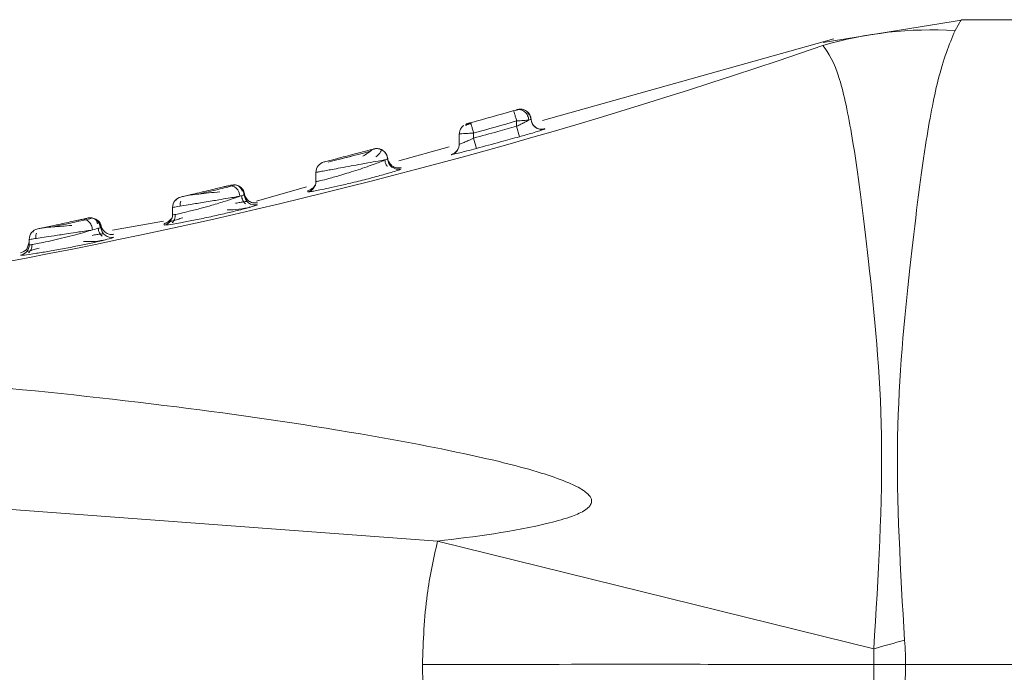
# Model space of a CAD drawing. Header units: millimetres. Extents: x -456 to 1924, y -71 to 431.
# Tile 44 of 45: x 1882.92 to 1896.66, y 162.37 to 171.48. Entities that reach past the tile are written whole.
import ezdxf

# ---------------------------------------------------------------- set-up
doc = ezdxf.new("R2010")
doc.units = ezdxf.units.MM

# ---------------------------------------------------------------- blocks, each defined once
blk = doc.blocks.new('Drawing View6')
at = {"color": 7, "linetype": 'Continuous', "lineweight": 18}
for p, q in [((888.01, 0), (873.41, 0)), ((873.442, 0), (871.485, -0.317)), ((873.41, 0), (873.325, -0.152)), ((871.634, -0.267), (867.569, -1.409)), ((867.171, -1.276), (867.169, -1.269)), ((867.279, -1.252), (867.264, -1.256)), ((867.41, -1.391), (867.408, -1.37)), ((866.532, -1.449), (866.526, -1.45)), ((867.21, -1.413), (867.21, -1.488)), ((867.25, -1.633), (867.21, -1.488)), ((867.415, -1.42), (867.41, -1.391)), ((866.41, -1.597), (866.41, -1.739)), ((866.61, -1.583), (866.61, -1.652)), ((867.601, -1.526), (867.601, -1.522)), ((866.269, -1.775), (865.566, -1.972)), ((866.649, -1.797), (866.61, -1.652)), ((866.402, -1.786), (866.379, -1.826)), ((865.373, -1.96), (865.373, -1.956)), ((864.41, -2.131), (864.41, -2.258)), ((865.597, -2.083), (865.597, -2.083)), ((863.225, -2.308), (863.218, -2.31)), ((863.276, -2.31), (863.235, -2.319)), ((863.3, -2.309), (863.29, -2.307)), ((864.279, -2.334), (863.579, -2.531)), ((864.402, -2.307), (864.379, -2.334)), ((863.406, -2.447), (863.403, -2.421)), ((862.463, -2.507), (862.463, -2.521)), ((862.41, -2.621), (862.41, -2.722)), ((861.197, -2.792), (861.182, -2.795)), ((861.273, -2.776), (861.197, -2.792)), ((862.285, -2.812), (861.572, -2.937)), ((862.291, -2.869), (862.345, -2.864)), ((862.402, -2.771), (862.377, -2.793)), ((860.466, -2.95), (860.464, -2.967)), ((860.376, -3.202), (860.41, -3.103)), ((860.41, -3.067), (860.41, -3.14)), ((860.287, -3.288), (860.34, -3.285)), ((860.287, -3.288), (860.287, -3.288)), ((860.401, -3.191), (860.396, -3.192)), ((850.91, -6.155), (866.105, -7.278)), ((872.192, -8.781), (866.105, -7.278)), ((888.01, -9), (872.636, -9))]:
    blk.add_line(p, q, dxfattribs=at)
at = {"color": 7, "linetype": 'Continuous', "lineweight": 18, "flags": 128}
for points in [[(867.283, -1.251), (867.252, -1.249), (867.219, -1.255)], [(867.3, -1.254), (867.286, -1.251), (867.283, -1.251)], [(863.29, -2.307), (863.29, -2.307), (863.258, -2.304), (863.225, -2.308)]]:
    blk.add_lwpolyline(points, dxfattribs=at)
at = {"color": 7, "linetype": 'Continuous', "lineweight": 18}
for centre, radius, start, end in [((873.003, -5.574), 5.432, 86.6009, 106.2568), ((845.451, 74.858), 79.595, 273.93236, 289.08957), ((839.725, 94.891), 100, 285.5719, 285.92855), ((839.725, 94.891), 100.15, 285.5719, 285.92855), ((867.56, -1.382), 0.15, 194.7481, 285.8046), ((866.26, -1.739), 0.15, 330.8146, 0.0019), ((866.26, -1.739), 0.15, 284.9032, 330.816), ((864.56, -2.131), 0.15, 104.3579, 180), ((865.56, -1.937), 0.15, 182.1489, 284.2977), ((863.202, -2.463), 0.146, 359.3057, 98.2743), ((863.261, -2.454), 0.15, 3.4841, 59.01), ((864.26, -2.258), 0.15, 283.4111, 359.9939), ((863.56, -2.436), 0.15, 183.5045, 282.8521), ((862.56, -2.621), 0.15, 103.1798, 180), ((862.26, -2.722), 0.15, 281.9743, 359.9931), ((861.261, -2.916), 0.15, 5.1215, 102.4151), ((860.56, -3.067), 0.15, 102.0074, 180), ((861.56, -2.889), 0.15, 185.1453, 281.3663), ((860.26, -3.14), 0.15, 280.4993, 359.9915), ((916.771, -167.804), 165.154, 105.50511, 105.65986)]:
    blk.add_arc(centre, radius, start, end, dxfattribs=at)
for points, knots in [([(873.325, -0.152), (873.245, -0.347), (873.103, -0.692), (872.887, -1.832), (872.691, -3.449), (872.455, -5.829), (872.565, -7.697), (872.621, -8.661)], [0, 0, 0, 0, 0.1900085, 0.3346503, 0.5383376, 0.7615276, 1, 1, 1, 1]), ([(871.483, -0.36), (871.56, -0.469), (871.697, -0.663), (871.919, -1.714), (872.123, -3.334), (872.373, -5.81), (872.254, -7.767), (872.192, -8.781)], [0, 0, 0, 0, 0.190167, 0.336225, 0.540876, 0.762002, 1, 1, 1, 1]), ([(867.241, -1.252), (867.237, -1.254), (867.228, -1.256), (867.209, -1.262), (867.188, -1.268), (867.172, -1.272), (867.165, -1.274)], [0, 0, 0, 0, 0.251224, 0.501428, 0.75086, 1, 1, 1, 1]), ([(867.21, -1.413), (867.205, -1.394), (867.194, -1.357), (867.18, -1.31), (867.172, -1.281), (867.171, -1.277), (867.171, -1.276)], [0, 0, 0, 0, 0.296345, 0.592689, 0.889034, 1, 1, 1, 1]), ([(867.379, -1.401), (867.378, -1.391), (867.375, -1.37), (867.363, -1.339), (867.346, -1.309), (867.322, -1.284), (867.295, -1.265), (867.265, -1.255), (867.237, -1.252), (867.219, -1.255), (867.211, -1.257)], [0, 0, 0, 0, 0.113772, 0.23665, 0.366446, 0.500001, 0.633555, 0.763351, 0.886228, 1, 1, 1, 1]), ([(867.218, -1.255), (867.218, -1.255), (867.217, -1.255), (867.213, -1.256), (867.211, -1.257)], [0, 0, 0, 0, 0.363513, 1, 1, 1, 1]), ([(867.282, -1.251), (867.271, -1.249), (867.255, -1.248), (867.239, -1.251), (867.233, -1.252)], [0, 0, 0, 0, 0.6702563, 1, 1, 1, 1]), ([(867.386, -1.334), (867.381, -1.323), (867.372, -1.302), (867.348, -1.277), (867.317, -1.258), (867.294, -1.253), (867.282, -1.251)], [0, 0, 0, 0, 0.251486, 0.506835, 0.758642, 1, 1, 1, 1]), ([(867.41, -1.391), (867.409, -1.38), (867.407, -1.359), (867.394, -1.328), (867.374, -1.3), (867.357, -1.282), (867.346, -1.276), (867.345, -1.276)], [0, 0, 0, 0, 0.224167, 0.466014, 0.721273, 0.983806, 1, 1, 1, 1]), ([(867.408, -1.394), (867.407, -1.384), (867.405, -1.363), (867.393, -1.331), (867.374, -1.301), (867.356, -1.286), (867.346, -1.278)], [0, 0, 0, 0, 0.227072, 0.472713, 0.732507, 1, 1, 1, 1]), ([(867.411, -1.392), (867.41, -1.382), (867.407, -1.36), (867.395, -1.329), (867.375, -1.299), (867.357, -1.284), (867.348, -1.276)], [0, 0, 0, 0, 0.227377, 0.473105, 0.732776, 1, 1, 1, 1]), ([(866.41, -1.597), (866.412, -1.58), (866.415, -1.548), (866.438, -1.504), (866.462, -1.484), (866.474, -1.475)], [0, 0, 0, 0, 0.340583, 0.681166, 1, 1, 1, 1]), ([(866.463, -1.483), (866.457, -1.487), (866.45, -1.493), (866.449, -1.498), (866.449, -1.498)], [0, 0, 0, 0, 0.893246, 1, 1, 1, 1]), ([(866.567, -1.452), (866.563, -1.453), (866.552, -1.456), (866.534, -1.462), (866.513, -1.468), (866.501, -1.472), (866.495, -1.473)], [0, 0, 0, 0, 0.141934, 0.424267, 0.710157, 1, 1, 1, 1]), ([(866.504, -1.48), (866.504, -1.48), (866.499, -1.475), (866.5, -1.469), (866.503, -1.462), (866.507, -1.459), (866.509, -1.458)], [0, 0, 0, 0, 0.000895, 0.594737, 0.877101, 1, 1, 1, 1]), ([(866.507, -1.456), (866.507, -1.456), (866.508, -1.455), (866.512, -1.454), (866.518, -1.453), (866.523, -1.451), (866.526, -1.45)], [0, 0, 0, 0, 0.245539, 0.496975, 0.748481, 1, 1, 1, 1]), ([(866.57, -1.438), (866.566, -1.439), (866.558, -1.441), (866.547, -1.445), (866.538, -1.447), (866.533, -1.448), (866.532, -1.449)], [0, 0, 0, 0, 0.2919936, 0.5840146, 0.8759127, 1, 1, 1, 1]), ([(866.61, -1.652), (866.722, -1.622), (866.923, -1.568), (867.122, -1.513), (867.21, -1.488)], [0, 0, 0, 0, 0.561955, 1, 1, 1, 1]), ([(867.21, -1.488), (867.23, -1.479), (867.257, -1.466), (867.285, -1.452), (867.311, -1.438), (867.346, -1.42), (867.369, -1.407), (867.379, -1.401)], [0, 0, 0, 0, 0.305723, 0.398769, 0.451662, 0.748461, 1, 1, 1, 1]), ([(867.41, -1.391), (867.409, -1.391), (867.405, -1.393), (867.387, -1.399), (867.379, -1.401)], [0, 0, 0, 0, 0.542875, 1, 1, 1, 1]), ([(867.602, -1.521), (867.592, -1.523), (867.571, -1.528), (867.538, -1.527), (867.504, -1.518), (867.472, -1.5), (867.445, -1.476), (867.426, -1.447), (867.414, -1.416), (867.411, -1.394), (867.41, -1.384)], [0, 0, 0, 0, 0.113729, 0.236596, 0.366411, 0.5, 0.633589, 0.763404, 0.886271, 1, 1, 1, 1]), ([(866.649, -1.797), (866.762, -1.767), (866.962, -1.712), (867.162, -1.657), (867.25, -1.633)], [0, 0, 0, 0, 0.5619577, 1, 1, 1, 1]), ([(867.25, -1.633), (867.279, -1.625), (867.342, -1.607), (867.435, -1.58), (867.517, -1.555), (867.552, -1.544), (867.568, -1.539)], [0, 0, 0, 0, 0.224032, 0.47715, 0.767875, 1, 1, 1, 1]), ([(867.568, -1.539), (867.578, -1.535), (867.597, -1.529), (867.6, -1.527), (867.601, -1.526)], [0, 0, 0, 0, 0.540255, 1, 1, 1, 1]), ([(866.41, -1.739), (866.414, -1.738), (866.421, -1.736), (866.472, -1.715), (866.537, -1.687), (866.584, -1.665), (866.61, -1.652)], [0, 0, 0, 0, 0.263307, 0.526186, 0.737432, 1, 1, 1, 1]), ([(865.222, -1.804), (865.221, -1.804), (865.218, -1.805), (865.192, -1.812), (865.14, -1.825), (865.058, -1.847), (864.95, -1.875), (864.821, -1.908), (864.678, -1.945), (864.578, -1.971), (864.53, -1.983), (864.525, -1.985), (864.523, -1.985)], [0, 0, 0, 0, 0.058992, 0.132132, 0.227579, 0.317583, 0.425083, 0.546249, 0.671117, 0.835444, 0.918174, 1, 1, 1, 1]), ([(865.173, -1.835), (865.129, -1.846), (865.042, -1.869), (864.877, -1.912), (864.712, -1.955), (864.625, -1.977), (864.581, -1.988)], [0, 0, 0, 0, 0.2501179, 0.4998676, 0.7496869, 1, 1, 1, 1]), ([(864.901, -1.906), (864.881, -1.911), (864.821, -1.927), (864.756, -1.943), (864.72, -1.953), (864.719, -1.953)], [0, 0, 0, 0, 0.327879, 0.983639, 1, 1, 1, 1]), ([(865.193, -1.813), (865.194, -1.814), (865.195, -1.815), (865.173, -1.834), (865.131, -1.864), (865.087, -1.891), (865.065, -1.904)], [0, 0, 0, 0, 0.146595, 0.418542, 0.704286, 1, 1, 1, 1]), ([(865.276, -1.801), (865.27, -1.8), (865.252, -1.797), (865.234, -1.801), (865.222, -1.804)], [0, 0, 0, 0, 0.3226583, 1, 1, 1, 1]), ([(865.41, -1.943), (865.409, -1.933), (865.407, -1.912), (865.395, -1.881), (865.376, -1.852), (865.35, -1.827), (865.319, -1.809), (865.286, -1.8), (865.253, -1.797), (865.232, -1.802), (865.222, -1.804)], [0, 0, 0, 0, 0.113949, 0.236874, 0.366604, 0.500024, 0.633441, 0.763161, 0.88607, 1, 1, 1, 1]), ([(865.247, -1.914), (865.264, -1.899), (865.296, -1.869), (865.32, -1.837), (865.323, -1.814), (865.304, -1.806), (865.294, -1.803)], [0, 0, 0, 0, 0.262674, 0.517112, 0.763157, 1, 1, 1, 1]), ([(865.41, -1.943), (865.409, -1.931), (865.406, -1.907), (865.392, -1.875), (865.373, -1.848), (865.35, -1.828), (865.324, -1.812), (865.299, -1.802), (865.282, -1.801), (865.276, -1.801)], [0, 0, 0, 0, 0.172319, 0.335832, 0.487189, 0.624684, 0.764195, 0.917477, 1, 1, 1, 1]), ([(866.379, -1.826), (866.367, -1.839), (866.345, -1.864), (866.313, -1.875), (866.298, -1.88)], [0, 0, 0, 0, 0.5139759, 1, 1, 1, 1]), ([(866.299, -1.884), (866.305, -1.883), (866.318, -1.881), (866.406, -1.86), (866.52, -1.832), (866.603, -1.809), (866.649, -1.797)], [0, 0, 0, 0, 0.27039, 0.535775, 0.744539, 1, 1, 1, 1]), ([(866.299, -1.88), (866.299, -1.88), (866.299, -1.879), (866.299, -1.882), (866.299, -1.884)], [0, 0, 0, 0, 0.101099, 1, 1, 1, 1]), ([(864.902, -2.042), (864.85, -2.051), (864.757, -2.068), (864.64, -2.089), (864.545, -2.106), (864.47, -2.12), (864.419, -2.129), (864.413, -2.13), (864.41, -2.131)], [0, 0, 0, 0, 0.1995798, 0.3652936, 0.498599, 0.6720584, 0.8390943, 1, 1, 1, 1]), ([(864.59, -2.217), (864.644, -2.202), (864.73, -2.178), (864.873, -2.134), (865, -2.095), (865.082, -2.066), (865.124, -2.052)], [0, 0, 0, 0, 0.333752, 0.532321, 0.764602, 1, 1, 1, 1]), ([(865.278, -1.973), (865.232, -1.981), (865.161, -1.994), (865.029, -2.019), (864.949, -2.033), (864.902, -2.042)], [0, 0, 0, 0, 0.428991, 0.663105, 1, 1, 1, 1]), ([(865.124, -2.052), (865.162, -2.038), (865.236, -2.012), (865.32, -1.981), (865.362, -1.963), (865.377, -1.955), (865.379, -1.954)], [0, 0, 0, 0, 0.3440628, 0.6694042, 0.9558208, 1, 1, 1, 1]), ([(865.379, -1.954), (865.375, -1.955), (865.352, -1.959), (865.311, -1.967), (865.278, -1.973)], [0, 0, 0, 0, 0.169108, 1, 1, 1, 1]), ([(865.369, -1.957), (865.378, -1.955), (865.405, -1.951), (865.408, -1.946), (865.41, -1.943)], [0, 0, 0, 0, 0.3270603, 1, 1, 1, 1]), ([(865.404, -2.047), (865.399, -2.04), (865.388, -2.024), (865.376, -1.993), (865.373, -1.968), (865.372, -1.956)], [0, 0, 0, 0, 0.245345, 0.613471, 1, 1, 1, 1]), ([(865.599, -2.064), (865.589, -2.066), (865.568, -2.07), (865.535, -2.068), (865.501, -2.058), (865.47, -2.04), (865.444, -2.015), (865.425, -1.986), (865.413, -1.955), (865.411, -1.933), (865.41, -1.923)], [0, 0, 0, 0, 0.113819, 0.236706, 0.36648, 0.499995, 0.633511, 0.763288, 0.886178, 1, 1, 1, 1]), ([(864.358, -2.396), (864.366, -2.395), (864.389, -2.391), (864.468, -2.376), (864.588, -2.351), (864.752, -2.314), (864.955, -2.267), (865.172, -2.212), (865.334, -2.168), (865.396, -2.15), (865.408, -2.146)], [0, 0, 0, 0, 0.050032, 0.160302, 0.284606, 0.424884, 0.585578, 0.767589, 0.952601, 1, 1, 1, 1]), ([(865.408, -2.146), (865.443, -2.136), (865.519, -2.114), (865.583, -2.092), (865.593, -2.086), (865.597, -2.083)], [0, 0, 0, 0, 0.303956, 0.674934, 1, 1, 1, 1]), ([(863.181, -2.319), (863.167, -2.322), (863.136, -2.33), (863.063, -2.347), (862.963, -2.371), (862.841, -2.4), (862.717, -2.43), (862.613, -2.454), (862.54, -2.471), (862.53, -2.474), (862.526, -2.475)], [0, 0, 0, 0, 0.084422, 0.185892, 0.306091, 0.441556, 0.582282, 0.721931, 0.861634, 1, 1, 1, 1]), ([(863.243, -2.321), (863.217, -2.327), (863.164, -2.34), (863.044, -2.369), (862.91, -2.401), (862.82, -2.422), (862.775, -2.433)], [0, 0, 0, 0, 0.250541, 0.500592, 0.750325, 1, 1, 1, 1]), ([(863.38, -2.393), (863.376, -2.382), (863.37, -2.361), (863.349, -2.335), (863.322, -2.315), (863.299, -2.309), (863.288, -2.306)], [0, 0, 0, 0, 0.254767, 0.51001, 0.760167, 1, 1, 1, 1]), ([(863.41, -2.445), (863.409, -2.435), (863.407, -2.414), (863.395, -2.384), (863.376, -2.356), (863.356, -2.337), (863.342, -2.329), (863.339, -2.327)], [0, 0, 0, 0, 0.208612, 0.432812, 0.668758, 0.911047, 1, 1, 1, 1]), ([(863.413, -2.446), (863.412, -2.435), (863.41, -2.415), (863.398, -2.384), (863.379, -2.355), (863.361, -2.34), (863.352, -2.333)], [0, 0, 0, 0, 0.228533, 0.47452, 0.733693, 1, 1, 1, 1]), ([(864.41, -2.258), (864.413, -2.259), (864.42, -2.259), (864.478, -2.247), (864.549, -2.228), (864.59, -2.217)], [0, 0, 0, 0, 0.297033, 0.598243, 1, 1, 1, 1]), ([(864.41, -2.245), (864.41, -2.244), (864.41, -2.239), (864.41, -2.25), (864.41, -2.258)], [0, 0, 0, 0, 0.151701, 1, 1, 1, 1]), ([(862.41, -2.722), (862.416, -2.722), (862.427, -2.723), (862.513, -2.706), (862.643, -2.674), (862.798, -2.635), (862.975, -2.585), (863.137, -2.536), (863.27, -2.493), (863.323, -2.474), (863.348, -2.465)], [0, 0, 0, 0, 0.124797, 0.252599, 0.375406, 0.514472, 0.62662, 0.782775, 0.897235, 1, 1, 1, 1]), ([(863.348, -2.465), (863.326, -2.468), (863.283, -2.476), (863.183, -2.492), (863.072, -2.511), (862.957, -2.53), (862.821, -2.553), (862.669, -2.577), (862.527, -2.602), (862.429, -2.617), (862.416, -2.62), (862.41, -2.621)], [0, 0, 0, 0, 0.0887287, 0.1828636, 0.2931615, 0.3657798, 0.4509416, 0.602861, 0.7215481, 0.8644088, 1, 1, 1, 1]), ([(863.068, -2.403), (863.017, -2.408), (862.918, -2.417), (862.775, -2.433), (862.66, -2.446), (862.62, -2.453), (862.601, -2.457)], [0, 0, 0, 0, 0.271538, 0.53076, 0.774622, 1, 1, 1, 1]), ([(863.406, -2.452), (863.406, -2.442), (863.404, -2.42), (863.393, -2.389), (863.374, -2.359), (863.357, -2.344), (863.348, -2.336)], [0, 0, 0, 0, 0.227777, 0.473586, 0.73308, 1, 1, 1, 1]), ([(863.41, -2.445), (863.407, -2.446), (863.402, -2.449), (863.366, -2.459), (863.348, -2.465)], [0, 0, 0, 0, 0.50105, 1, 1, 1, 1]), ([(863.429, -2.572), (863.422, -2.565), (863.407, -2.551), (863.389, -2.523), (863.376, -2.49), (863.374, -2.466), (863.372, -2.453)], [0, 0, 0, 0, 0.220725, 0.463544, 0.725232, 1, 1, 1, 1]), ([(863.596, -2.554), (863.584, -2.556), (863.56, -2.56), (863.526, -2.556), (863.496, -2.545), (863.47, -2.53), (863.448, -2.509), (863.429, -2.483), (863.415, -2.452), (863.412, -2.428), (863.41, -2.416)], [0, 0, 0, 0, 0.136997, 0.267593, 0.389104, 0.5, 0.610896, 0.732406, 0.863003, 1, 1, 1, 1]), ([(864.378, -2.336), (864.366, -2.348), (864.342, -2.373), (864.31, -2.384), (864.294, -2.389)], [0, 0, 0, 0, 0.5145324, 1, 1, 1, 1]), ([(864.295, -2.391), (864.295, -2.39), (864.295, -2.385), (864.295, -2.395), (864.295, -2.404)], [0, 0, 0, 0, 0.15686, 1, 1, 1, 1]), ([(864.295, -2.404), (864.297, -2.405), (864.302, -2.406), (864.341, -2.399), (864.358, -2.396)], [0, 0, 0, 0, 0.566339, 1, 1, 1, 1]), ([(862.524, -2.532), (862.521, -2.541), (862.516, -2.56), (862.513, -2.584), (862.515, -2.599), (862.516, -2.603)], [0, 0, 0, 0, 0.400761, 0.841164, 1, 1, 1, 1]), ([(863.45, -2.539), (863.447, -2.538), (863.441, -2.537), (863.407, -2.541), (863.357, -2.55), (863.31, -2.558), (863.287, -2.562)], [0, 0, 0, 0, 0.233233, 0.489274, 0.744731, 1, 1, 1, 1]), ([(863.482, -2.619), (863.516, -2.61), (863.58, -2.591), (863.589, -2.585), (863.593, -2.582)], [0, 0, 0, 0, 0.52613, 1, 1, 1, 1]), ([(862.345, -2.864), (862.347, -2.864), (862.367, -2.862), (862.5, -2.839), (862.7, -2.801), (862.915, -2.756), (863.128, -2.708), (863.323, -2.662), (863.446, -2.63), (863.481, -2.62), (863.482, -2.619)], [0, 0, 0, 0, 0.0199517, 0.2179364, 0.3699194, 0.5248435, 0.6790884, 0.8242428, 0.9946318, 1, 1, 1, 1]), ([(862.448, -2.717), (862.448, -2.729), (862.448, -2.753), (862.437, -2.787), (862.422, -2.814), (862.409, -2.828), (862.402, -2.835)], [0, 0, 0, 0, 0.274649, 0.536275, 0.779121, 1, 1, 1, 1]), ([(862.41, -2.703), (862.41, -2.702), (862.41, -2.694), (862.41, -2.709), (862.41, -2.722)], [0, 0, 0, 0, 0.1708, 1, 1, 1, 1]), ([(863.171, -2.654), (863.227, -2.653), (863.343, -2.65), (863.444, -2.627), (863.497, -2.616)], [0, 0, 0, 0, 0.475595, 1, 1, 1, 1]), ([(861.145, -2.788), (861.127, -2.792), (861.086, -2.8), (861.003, -2.819), (860.901, -2.841), (860.789, -2.865), (860.683, -2.888), (860.598, -2.906), (860.54, -2.918), (860.532, -2.92), (860.529, -2.921)], [0, 0, 0, 0, 0.093826, 0.204031, 0.329319, 0.463373, 0.598394, 0.732574, 0.866939, 1, 1, 1, 1]), ([(861.006, -2.872), (860.958, -2.876), (860.865, -2.882), (860.738, -2.892), (860.64, -2.9), (860.609, -2.905), (860.593, -2.907)], [0, 0, 0, 0, 0.271039, 0.530067, 0.774035, 1, 1, 1, 1]), ([(861.199, -2.792), (861.169, -2.799), (861.108, -2.812), (860.989, -2.838), (860.862, -2.866), (860.78, -2.883), (860.739, -2.892)], [0, 0, 0, 0, 0.25029, 0.500274, 0.750115, 1, 1, 1, 1]), ([(861.216, -2.772), (861.214, -2.773), (861.206, -2.774), (861.169, -2.782), (861.145, -2.788)], [0, 0, 0, 0, 0.342703, 1, 1, 1, 1]), ([(861.293, -2.934), (861.291, -2.922), (861.288, -2.899), (861.276, -2.868), (861.26, -2.841), (861.242, -2.82), (861.222, -2.803), (861.199, -2.791), (861.172, -2.784), (861.155, -2.786), (861.146, -2.787)], [0, 0, 0, 0, 0.136994, 0.267534, 0.389021, 0.499979, 0.610951, 0.732451, 0.863, 1, 1, 1, 1]), ([(861.29, -2.769), (861.29, -2.768), (861.279, -2.765), (861.258, -2.765), (861.239, -2.768), (861.229, -2.769)], [0, 0, 0, 0, 0.008577, 0.521149, 1, 1, 1, 1]), ([(861.235, -2.768), (861.235, -2.768), (861.237, -2.767), (861.233, -2.768), (861.229, -2.769)], [0, 0, 0, 0, 0.123303, 1, 1, 1, 1]), ([(861.411, -2.902), (861.409, -2.893), (861.406, -2.873), (861.394, -2.844), (861.375, -2.816), (861.351, -2.794), (861.322, -2.777), (861.302, -2.772), (861.292, -2.769)], [0, 0, 0, 0, 0.153521, 0.317853, 0.490275, 0.667046, 0.843817, 1, 1, 1, 1]), ([(861.361, -2.849), (861.358, -2.83), (861.353, -2.803), (861.328, -2.781), (861.308, -2.774), (861.298, -2.77)], [0, 0, 0, 0, 0.512324, 0.756242, 1, 1, 1, 1]), ([(861.414, -2.882), (861.411, -2.873), (861.406, -2.853), (861.39, -2.825), (861.368, -2.8), (861.349, -2.788), (861.339, -2.782)], [0, 0, 0, 0, 0.229725, 0.475987, 0.734654, 1, 1, 1, 1]), ([(861.403, -2.911), (861.402, -2.899), (861.399, -2.876), (861.385, -2.844), (861.367, -2.818), (861.352, -2.804), (861.345, -2.798)], [0, 0, 0, 0, 0.274022, 0.535231, 0.778245, 1, 1, 1, 1]), ([(861.592, -2.994), (861.58, -2.995), (861.558, -2.999), (861.516, -2.993), (861.468, -2.971), (861.434, -2.933), (861.416, -2.894), (861.412, -2.871), (861.411, -2.86)], [0, 0, 0, 0, 0.136954, 0.267626, 0.5, 0.732374, 0.863046, 1, 1, 1, 1]), ([(861.413, -2.883), (861.414, -2.882), (861.415, -2.875), (861.412, -2.89), (861.411, -2.902)], [0, 0, 0, 0, 0.123384, 1, 1, 1, 1]), ([(862.377, -2.793), (862.364, -2.806), (862.34, -2.831), (862.307, -2.841), (862.291, -2.846)], [0, 0, 0, 0, 0.5151039, 1, 1, 1, 1]), ([(862.292, -2.85), (862.292, -2.849), (862.292, -2.841), (862.291, -2.856), (862.291, -2.869)], [0, 0, 0, 0, 0.171118, 1, 1, 1, 1]), ([(862.551, -2.765), (862.525, -2.773), (862.475, -2.789), (862.419, -2.806), (862.382, -2.818), (862.375, -2.821), (862.372, -2.822)], [0, 0, 0, 0, 0.251566, 0.506161, 0.763951, 1, 1, 1, 1]), ([(860.41, -3.14), (860.415, -3.141), (860.424, -3.143), (860.495, -3.131), (860.604, -3.11), (860.744, -3.079), (860.901, -3.042), (861.054, -3.003), (861.191, -2.965), (861.259, -2.944), (861.293, -2.934)], [0, 0, 0, 0, 0.123146, 0.248295, 0.369663, 0.502327, 0.631598, 0.760884, 0.882964, 1, 1, 1, 1]), ([(861.293, -2.934), (861.266, -2.938), (861.21, -2.947), (861.095, -2.964), (860.941, -2.988), (860.767, -3.014), (860.616, -3.037), (860.503, -3.054), (860.425, -3.065), (860.415, -3.067), (860.41, -3.067)], [0, 0, 0, 0, 0.095895, 0.194773, 0.322721, 0.484171, 0.61556, 0.73382, 0.86996, 1, 1, 1, 1]), ([(860.513, -2.978), (860.51, -2.987), (860.503, -3.005), (860.499, -3.031), (860.501, -3.048), (860.501, -3.054)], [0, 0, 0, 0, 0.368878, 0.77311, 1, 1, 1, 1]), ([(861.447, -2.989), (861.444, -2.988), (861.438, -2.987), (861.405, -2.991), (861.356, -2.999), (861.309, -3.006), (861.286, -3.01)], [0, 0, 0, 0, 0.23322, 0.489333, 0.74481, 1, 1, 1, 1]), ([(861.411, -2.902), (861.406, -2.904), (861.396, -2.909), (861.329, -2.925), (861.293, -2.934)], [0, 0, 0, 0, 0.457769, 1, 1, 1, 1]), ([(861.428, -3.023), (861.421, -3.016), (861.406, -3.002), (861.389, -2.974), (861.376, -2.942), (861.374, -2.918), (861.373, -2.905)], [0, 0, 0, 0, 0.221191, 0.464098, 0.72557, 1, 1, 1, 1]), ([(860.34, -3.285), (860.342, -3.285), (860.362, -3.284), (860.492, -3.265), (860.688, -3.232), (860.899, -3.194), (861.111, -3.153), (861.309, -3.111), (861.436, -3.082), (861.473, -3.072), (861.473, -3.072)], [0, 0, 0, 0, 0.019992, 0.217331, 0.368113, 0.521088, 0.674065, 0.821213, 0.996458, 1, 1, 1, 1]), ([(860.448, -3.137), (860.448, -3.149), (860.447, -3.173), (860.437, -3.206), (860.422, -3.233), (860.409, -3.247), (860.402, -3.254)], [0, 0, 0, 0, 0.27435, 0.535778, 0.778703, 1, 1, 1, 1]), ([(860.41, -3.111), (860.41, -3.109), (860.41, -3.098), (860.41, -3.121), (860.41, -3.14)], [0, 0, 0, 0, 0.160859, 1, 1, 1, 1]), ([(861.166, -3.098), (861.22, -3.098), (861.334, -3.099), (861.434, -3.079), (861.486, -3.069)], [0, 0, 0, 0, 0.475525, 1, 1, 1, 1]), ([(861.473, -3.072), (861.508, -3.063), (861.575, -3.045), (861.585, -3.039), (861.59, -3.036)], [0, 0, 0, 0, 0.52937, 1, 1, 1, 1]), ([(860.376, -3.201), (860.363, -3.214), (860.338, -3.239), (860.304, -3.248), (860.287, -3.253)], [0, 0, 0, 0, 0.5156454, 1, 1, 1, 1]), ([(860.549, -3.188), (860.524, -3.195), (860.474, -3.209), (860.42, -3.225), (860.383, -3.235), (860.377, -3.238), (860.374, -3.239)], [0, 0, 0, 0, 0.251879, 0.506566, 0.764276, 1, 1, 1, 1]), ([(866.105, -7.278), (866.631, -7.215), (867.268, -7.137), (867.948, -6.949), (868.129, -6.872), (868.206, -6.814), (868.233, -6.785), (868.249, -6.757), (868.258, -6.726), (868.254, -6.69), (868.233, -6.651), (868.195, -6.61), (868.101, -6.539), (867.903, -6.445), (867.417, -6.275), (866.447, -6.039), (864.732, -5.716), (862.372, -5.377), (859.072, -5.025), (855.219, -4.768), (852.317, -4.719), (850.91, -4.696)], [0, 0, 0, 0, 0.079633, 0.096416, 0.106506, 0.108989, 0.110947, 0.112535, 0.113904, 0.115836, 0.117972, 0.120667, 0.124353, 0.135955, 0.15357, 0.20236, 0.286651, 0.417176, 0.562519, 0.787792, 1, 1, 1, 1]), ([(865.896, -9), (865.907, -8.673), (865.927, -8.093), (866.051, -7.526), (866.105, -7.278)], [0, 0, 0, 0, 0.562892, 1, 1, 1, 1]), ([(872.192, -8.781), (872.192, -8.822), (872.192, -8.895), (872.192, -8.968), (872.192, -9)], [0, 0, 0, 0, 0.556333, 1, 1, 1, 1]), ([(872.621, -8.661), (872.626, -8.724), (872.635, -8.837), (872.636, -8.95), (872.636, -9)], [0, 0, 0, 0, 0.561067, 1, 1, 1, 1]), ([(872.192, -9), (871.017, -8.999), (868.921, -8.996), (866.82, -8.999), (865.896, -9)], [0, 0, 0, 0, 0.560021, 1, 1, 1, 1]), ([(866.105, -10.722), (866.038, -10.405), (865.918, -9.837), (865.903, -9.257), (865.896, -9)], [0, 0, 0, 0, 0.556738, 1, 1, 1, 1]), ([(872.636, -9), (872.553, -9), (872.405, -9), (872.257, -9), (872.192, -9)], [0, 0, 0, 0, 0.559994, 1, 1, 1, 1]), ([(872.192, -9), (872.192, -9.041), (872.192, -9.114), (872.192, -9.187), (872.192, -9.219)], [0, 0, 0, 0, 0.56272, 1, 1, 1, 1]), ([(872.636, -9), (872.636, -9.063), (872.634, -9.176), (872.625, -9.289), (872.621, -9.339)], [0, 0, 0, 0, 0.558771, 1, 1, 1, 1])]:
    blk.add_open_spline(points, degree=3, knots=knots, dxfattribs=at)
for points in [[(866.61, -1.583), (866.605, -1.564), (866.594, -1.526), (866.581, -1.478), (866.572, -1.445), (866.57, -1.44), (866.57, -1.438)], [(867.379, -1.401), (867.369, -1.402), (867.349, -1.404), (867.308, -1.407), (867.26, -1.41), (867.227, -1.412), (867.21, -1.413)], [(866.61, -1.583), (866.584, -1.584), (866.531, -1.586), (866.465, -1.59), (866.419, -1.593), (866.413, -1.595), (866.41, -1.597)]]:
    blk.add_open_spline(points, degree=3, dxfattribs=at)

msp = doc.modelspace()

# ---------------------------------------------------------------- block references
at = {"color": 7, "linetype": 'Continuous', "lineweight": 18}
msp.add_blockref('Drawing View6', (1022.644, 171.483), dxfattribs=at)

doc.saveas('drawing.dxf')
